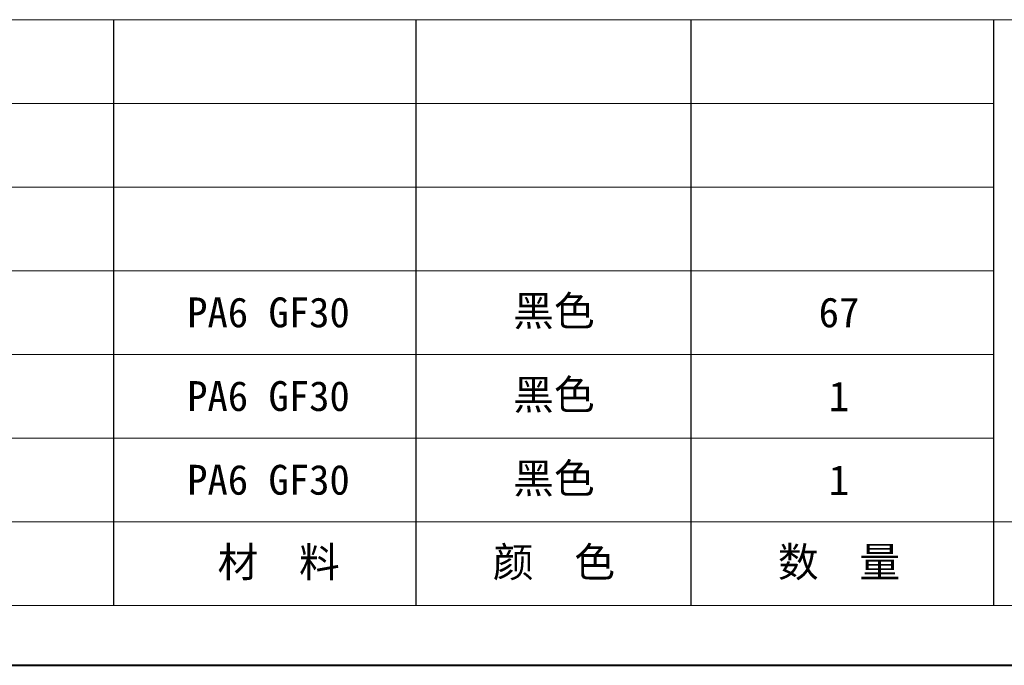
# Model space of a CAD drawing. Header units: millimetres. Extents: x 2698 to 3057, y -367 to -114.
# Tile 2 of 63: x 2792 to 2862, y -367 to -321. Entities that reach past the tile are written whole.
import ezdxf

# ---------------------------------------------------------------- set-up
doc = ezdxf.new("R2010")
doc.units = ezdxf.units.MM
doc.layers.add('标注线', color=7, linetype='Continuous', lineweight=15)
doc.styles.add('样式 6', font='仿宋_GB2312.ttf')

msp = doc.modelspace()

# ---------------------------------------------------------------- linework, layer by layer
at = {"color": 7, "lineweight": 15}
for p, q in [((2719.533, -321.44), (2861.071, -321.44)), ((2719.533, -327.409), (2861.071, -327.409)), ((2719.533, -333.378), (2861.071, -333.378)), ((2719.533, -339.347), (2861.071, -339.347)), ((2719.533, -345.316), (2861.071, -345.316)), ((2719.533, -351.285), (2861.071, -351.285)), ((2719.533, -357.254), (2898.604, -357.254))]:
    msp.add_line(p, q, dxfattribs=at)
at = {"color": 7}
for p, q in [((2798.321, -363.223), (2798.321, -321.44)), ((2819.887, -363.223), (2819.887, -321.44)), ((2839.505, -363.223), (2839.505, -321.44)), ((2861.071, -363.223), (2861.071, -321.44))]:
    msp.add_line(p, q, dxfattribs=at)
at = {"color": 7, "lineweight": 13}
for p, q in [((2861.071, -321.44), (3052.093, -321.44)), ((2719.533, -363.223), (2898.604, -363.223))]:
    msp.add_line(p, q, dxfattribs=at)
at = {"color": 7, "lineweight": 40}
msp.add_line((2698.215, -367.487), (3056.356, -367.487), dxfattribs=at)

# ---------------------------------------------------------------- texts
at = {"layer": '标注线', "color": 7, "lineweight": 18, "char_height": 1.53489, "attachment_point": 5, "style": '样式 6'}
for s, insert, width in [('{\\H1.389x;PA6 GF30}', (2809.343, -342.332), 12.08643), ('{\\H1.389x;黑色}', (2829.703, -342.332), 10.23263), ('{\\H1.389x;67}', (2850.037, -342.332), 10.23263), ('{\\H1.389x;PA6 GF30}', (2809.343, -348.301), 12.08643), ('{\\H1.389x;黑色}', (2829.703, -348.301), 10.23263), ('{\\H1.389x;1}', (2850.037, -348.301), 10.23263), ('{\\H1.389x;PA6 GF30}', (2809.343, -354.27), 12.08643), ('{\\H1.389x;黑色}', (2829.703, -354.27), 10.23263), ('{\\H1.389x;1}', (2850.037, -354.27), 10.23263), ('{\\H1.389x; 材  料}', (2809.343, -360.239), 12.08643), ('{\\H1.389x;颜  色}', (2829.703, -360.239), 10.23263), ('{\\H1.389x;数  量}', (2850.037, -360.239), 10.23263)]:
    msp.add_mtext(s, dxfattribs=dict(at, insert=insert, width=width))

doc.saveas('drawing.dxf')
